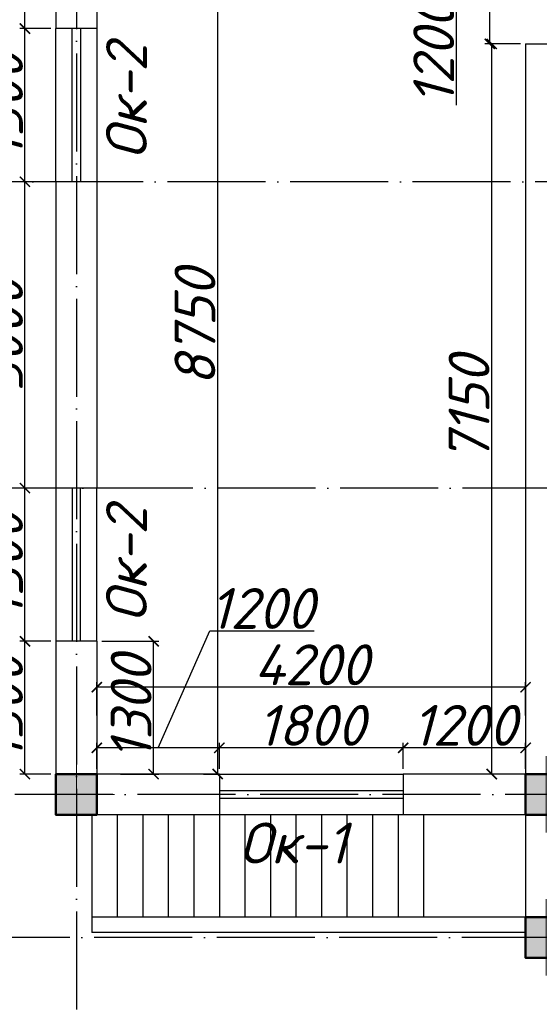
# Model space of a CAD drawing. Header units: millimetres. Extents: x 1112040 to 6903494, y -332921 to -150905.
# Tile 37 of 153: x 1485886 to 1490976, y -188577 to -178935. Entities that reach past the tile are written whole.
import ezdxf

# ---------------------------------------------------------------- set-up
doc = ezdxf.new("R2010")
doc.units = ezdxf.units.MM
doc.linetypes.add('ACAD_ISO04W100', pattern=[30, 24, -3, 0, -3])
for name, color, linetype in [('kolonn', 7, 'Continuous'), ('os', 253, 'Continuous'), ('razmer', 7, 'Continuous')]:
    doc.layers.add(name, color=color, linetype=linetype)
doc.styles.get("Standard").update_dxf_attribs({"font": 'isocpeui.ttf'})
doc.dimstyles.new('ISO-25', dxfattribs={"dimtxt": 400, "dimasz": 100, "dimexe": 50, "dimexo": 50, "dimgap": 20, "dimtad": 1, "dimdec": 0, "dimtxsty": 'Standard', "dimblk": 'ARCHTICK', "dimcen": 20, "dimclrd": 1, "dimclre": 1, "dimadec": 0, "dimazin": 0, "dimtfac": 1, "dimtdec": 0, "dimtmove": 0, "dimatfit": 3, "dimldrblk": 'ARCHTICK', "dimfxl": 1, "dimarcsym": 0})

# ---------------------------------------------------------------- blocks, each defined once
blk = doc.blocks.new('ghsdd')
at = {"ltscale": 50}
h = blk.add_hatch(color=256, dxfattribs=at)
h.paths.add_polyline_path([(0, 200), (-200, 200), (-200, 0), (0, 0)])
h.paths.add_polyline_path([(200, 0), (200, 200), (0, 200), (0, 0)])
h.paths.add_polyline_path([(0, 0), (-200, 0), (-200, -200), (0, -200)])
h.paths.add_polyline_path([(0, 0), (0, -200), (200, -200), (200, 0)])
at = {"lineweight": 0}
for p, q in [((0, -373.6), (0, 373.6)), ((-373.6, 0), (373.6, 0))]:
    blk.add_line(p, q, dxfattribs=at)
at = {"lineweight": 50, "ltscale": 50}
blk.add_lwpolyline([(200, 200), (200, -200), (-200, -200), (-200, 200), (200, 200)], dxfattribs=at)
blk = doc.blocks.new('_ArchTick')
at = {"color": 0, "linetype": 'ByBlock', "const_width": 0.15}
blk.add_lwpolyline([(-0.5, -0.5), (0.5, 0.5)], dxfattribs=at)
blk = doc.blocks.new('*D2503')
at = {"color": 1, "lineweight": -2, "transparency": 16777216}
for p, q in [((1486641.8, -185748.1), (1486641.8, -185421.7)), ((1490841.8, -185471.7), (1486641.8, -185471.7)), ((1490841.8, -185748.1), (1490841.8, -185421.7))]:
    blk.add_line(p, q, dxfattribs=at)
at = {"color": 1, "lineweight": -2, "transparency": 16777216, "xscale": 100, "yscale": 100, "zscale": 100, "rotation": 180}
blk.add_blockref('_ArchTick', (1486641.8, -185471.7), dxfattribs=at)
at = {"color": 1, "lineweight": -2, "transparency": 16777216, "xscale": 100, "yscale": 100, "zscale": 100}
blk.add_blockref('_ArchTick', (1490841.8, -185471.7), dxfattribs=at)
at = {"color": 0, "transparency": 16777216, "insert": (1488741.8, -185251.7), "char_height": 400, "attachment_point": 5}
blk.add_mtext('4200', dxfattribs=at)
blk = doc.blocks.new('*D2436')
at = {"color": 1, "lineweight": -2, "transparency": 16777216}
for p, q in [((1488556.4, -177571.9), (1487775.5, -177571.9)), ((1487825.5, -186321.9), (1487825.5, -177571.9)), ((1487687.4, -186321.9), (1487875.5, -186321.9))]:
    blk.add_line(p, q, dxfattribs=at)
at = {"color": 1, "lineweight": -2, "transparency": 16777216, "xscale": 100, "yscale": 100, "zscale": 100}
for p, rotation in [((1487825.5, -177571.9), 90), ((1487825.5, -186321.9), 270)]:
    blk.add_blockref('_ArchTick', p, dxfattribs=dict(at, rotation=rotation))
at = {"color": 0, "transparency": 16777216, "insert": (1487602.9, -181946.9), "char_height": 400, "attachment_point": 5, "rotation": 90}
blk.add_mtext('8750', dxfattribs=at)
blk = doc.blocks.new('*D2993')
at = {"layer": 'razmer', "color": 1, "lineweight": -2, "transparency": 16777216}
for p, q in [((1490791.8, -179171.9), (1490459.7, -179171.9)), ((1490509.7, -186321.9), (1490509.7, -179171.9)), ((1490569.5, -186321.9), (1490459.7, -186321.9))]:
    blk.add_line(p, q, dxfattribs=at)
at = {"layer": 'razmer', "color": 1, "lineweight": -2, "transparency": 16777216, "xscale": 100, "yscale": 100, "zscale": 100}
for p, rotation in [((1490509.7, -179171.9), 90), ((1490509.7, -186321.9), 270)]:
    blk.add_blockref('_ArchTick', p, dxfattribs=dict(at, rotation=rotation))
at = {"layer": 'razmer', "color": 0, "transparency": 16777216, "insert": (1490287.1, -182746.9), "char_height": 400, "attachment_point": 5, "rotation": 90}
blk.add_mtext('7150', dxfattribs=at)
blk = doc.blocks.new('*D2994')
at = {"color": 1, "lineweight": -2, "transparency": 16777216}
for p, q in [((1489641.8, -186271.9), (1489641.8, -186014.9)), ((1490841.8, -186064.9), (1489641.8, -186064.9)), ((1490841.8, -186271.9), (1490841.8, -186014.9))]:
    blk.add_line(p, q, dxfattribs=at)
at = {"color": 1, "lineweight": -2, "transparency": 16777216, "xscale": 100, "yscale": 100, "zscale": 100, "rotation": 180}
blk.add_blockref('_ArchTick', (1489641.8, -186064.9), dxfattribs=at)
at = {"color": 1, "lineweight": -2, "transparency": 16777216, "xscale": 100, "yscale": 100, "zscale": 100}
blk.add_blockref('_ArchTick', (1490841.8, -186064.9), dxfattribs=at)
at = {"color": 0, "transparency": 16777216, "insert": (1490241.8, -185844.9), "char_height": 400, "attachment_point": 5}
blk.add_mtext('1200', dxfattribs=at)
blk = doc.blocks.new('*D2995')
at = {"color": 1, "lineweight": -2, "transparency": 16777216}
for p, q in [((1487841.8, -186271.9), (1487841.8, -186014.9)), ((1489641.8, -186064.9), (1487841.8, -186064.9)), ((1489641.8, -186271.9), (1489641.8, -186014.9))]:
    blk.add_line(p, q, dxfattribs=at)
at = {"color": 1, "lineweight": -2, "transparency": 16777216, "xscale": 100, "yscale": 100, "zscale": 100, "rotation": 180}
blk.add_blockref('_ArchTick', (1487841.8, -186064.9), dxfattribs=at)
at = {"color": 1, "lineweight": -2, "transparency": 16777216, "xscale": 100, "yscale": 100, "zscale": 100}
blk.add_blockref('_ArchTick', (1489641.8, -186064.9), dxfattribs=at)
at = {"color": 0, "transparency": 16777216, "insert": (1488741.8, -185844.9), "char_height": 400, "attachment_point": 5}
blk.add_mtext('1800', dxfattribs=at)
blk = doc.blocks.new('*D2996')
at = {"color": 1, "lineweight": -2, "transparency": 16777216}
for p, q in [((1487241.8, -186064.9), (1487747.6, -184920.2)), ((1487747.6, -184920.2), (1488770.4, -184920.2)), ((1486641.8, -186271.9), (1486641.8, -186014.9)), ((1487841.8, -186064.9), (1486641.8, -186064.9)), ((1487841.8, -186271.9), (1487841.8, -186014.9))]:
    blk.add_line(p, q, dxfattribs=at)
at = {"color": 1, "lineweight": -2, "transparency": 16777216, "xscale": 100, "yscale": 100, "zscale": 100, "rotation": 180}
blk.add_blockref('_ArchTick', (1486641.8, -186064.9), dxfattribs=at)
at = {"color": 1, "lineweight": -2, "transparency": 16777216, "xscale": 100, "yscale": 100, "zscale": 100}
blk.add_blockref('_ArchTick', (1487841.8, -186064.9), dxfattribs=at)
at = {"color": 0, "transparency": 16777216, "insert": (1488259, -184700.2), "char_height": 400, "attachment_point": 5}
blk.add_mtext('1200', dxfattribs=at)
blk = doc.blocks.new('*D2997')
at = {"color": 1, "lineweight": -2, "transparency": 16777216}
for p, q in [((1486191.8, -185021.9), (1485887.9, -185021.9)), ((1485937.9, -186321.9), (1485937.9, -185021.9)), ((1486191.8, -186321.9), (1485887.9, -186321.9))]:
    blk.add_line(p, q, dxfattribs=at)
at = {"color": 1, "lineweight": -2, "transparency": 16777216, "xscale": 100, "yscale": 100, "zscale": 100}
for p, rotation in [((1485937.9, -185021.9), 90), ((1485937.9, -186321.9), 270)]:
    blk.add_blockref('_ArchTick', p, dxfattribs=dict(at, rotation=rotation))
at = {"color": 0, "transparency": 16777216, "insert": (1485717.9, -185671.9), "char_height": 400, "attachment_point": 5, "rotation": 90}
blk.add_mtext('1300', dxfattribs=at)
blk = doc.blocks.new('*D2998')
at = {"color": 1, "lineweight": -2, "transparency": 16777216}
for p, q in [((1486191.8, -183521.9), (1485887.9, -183521.9)), ((1485937.9, -185021.9), (1485937.9, -183521.9)), ((1486191.8, -185021.9), (1485887.9, -185021.9))]:
    blk.add_line(p, q, dxfattribs=at)
at = {"color": 1, "lineweight": -2, "transparency": 16777216, "xscale": 100, "yscale": 100, "zscale": 100}
for p, rotation in [((1485937.9, -183521.9), 90), ((1485937.9, -185021.9), 270)]:
    blk.add_blockref('_ArchTick', p, dxfattribs=dict(at, rotation=rotation))
at = {"color": 0, "transparency": 16777216, "insert": (1485717.9, -184271.9), "char_height": 400, "attachment_point": 5, "rotation": 90}
blk.add_mtext('1500', dxfattribs=at)
blk = doc.blocks.new('*D2999')
at = {"color": 1, "lineweight": -2, "transparency": 16777216}
for p, q in [((1486191.8, -180521.9), (1485887.9, -180521.9)), ((1485937.9, -183521.9), (1485937.9, -180521.9)), ((1486191.8, -183521.9), (1485887.9, -183521.9))]:
    blk.add_line(p, q, dxfattribs=at)
at = {"color": 1, "lineweight": -2, "transparency": 16777216, "xscale": 100, "yscale": 100, "zscale": 100}
for p, rotation in [((1485937.9, -180521.9), 90), ((1485937.9, -183521.9), 270)]:
    blk.add_blockref('_ArchTick', p, dxfattribs=dict(at, rotation=rotation))
at = {"color": 0, "transparency": 16777216, "insert": (1485717.9, -182021.9), "char_height": 400, "attachment_point": 5, "rotation": 90}
blk.add_mtext('3000', dxfattribs=at)
blk = doc.blocks.new('*D3000')
at = {"color": 1, "lineweight": -2, "transparency": 16777216}
for p, q in [((1486191.8, -179021.9), (1485887.9, -179021.9)), ((1485937.9, -180521.9), (1485937.9, -179021.9)), ((1486191.8, -180521.9), (1485887.9, -180521.9))]:
    blk.add_line(p, q, dxfattribs=at)
at = {"color": 1, "lineweight": -2, "transparency": 16777216, "xscale": 100, "yscale": 100, "zscale": 100}
for p, rotation in [((1485937.9, -179021.9), 90), ((1485937.9, -180521.9), 270)]:
    blk.add_blockref('_ArchTick', p, dxfattribs=dict(at, rotation=rotation))
at = {"color": 0, "transparency": 16777216, "insert": (1485717.9, -179771.9), "char_height": 400, "attachment_point": 5, "rotation": 90}
blk.add_mtext('1500', dxfattribs=at)
blk = doc.blocks.new('*D3001')
at = {"color": 1, "lineweight": -2, "transparency": 16777216}
for p, q in [((1486191.8, -177321.9), (1485887.9, -177321.9)), ((1485937.9, -179021.9), (1485937.9, -177321.9)), ((1486191.8, -179021.9), (1485887.9, -179021.9))]:
    blk.add_line(p, q, dxfattribs=at)
at = {"color": 1, "lineweight": -2, "transparency": 16777216, "xscale": 100, "yscale": 100, "zscale": 100}
for p, rotation in [((1485937.9, -177321.9), 90), ((1485937.9, -179021.9), 270)]:
    blk.add_blockref('_ArchTick', p, dxfattribs=dict(at, rotation=rotation))
at = {"color": 0, "transparency": 16777216, "insert": (1485715.3, -178171.9), "char_height": 400, "attachment_point": 5, "rotation": 90}
blk.add_mtext('1700', dxfattribs=at)
blk = doc.blocks.new('*D3007')
at = {"layer": 'razmer', "color": 1, "lineweight": -2, "transparency": 16777216}
for p, q in [((1490791.8, -177971.9), (1490441.2, -177971.9)), ((1490491.2, -179171.9), (1490491.2, -177971.9)), ((1490491.2, -178571.9), (1490161.2, -178748.1)), ((1490161.2, -178748.1), (1490161.2, -179770.8)), ((1490791.8, -179171.9), (1490441.2, -179171.9))]:
    blk.add_line(p, q, dxfattribs=at)
at = {"layer": 'razmer', "color": 1, "lineweight": -2, "transparency": 16777216, "xscale": 100, "yscale": 100, "zscale": 100}
for p, rotation in [((1490491.2, -177971.9), 90), ((1490491.2, -179171.9), 270)]:
    blk.add_blockref('_ArchTick', p, dxfattribs=dict(at, rotation=rotation))
at = {"layer": 'razmer', "color": 0, "transparency": 16777216, "insert": (1489941.2, -179259.5), "char_height": 400, "attachment_point": 5, "rotation": 90}
blk.add_mtext('1200', dxfattribs=at)
blk = doc.blocks.new('*D3008')
at = {"color": 1, "lineweight": -2, "transparency": 16777216}
for p, q in [((1486691.8, -185021.9), (1487247.8, -185021.9)), ((1487197.8, -186321.9), (1487197.8, -185021.9)), ((1486875.1, -186321.9), (1487247.8, -186321.9))]:
    blk.add_line(p, q, dxfattribs=at)
at = {"color": 1, "lineweight": -2, "transparency": 16777216, "xscale": 100, "yscale": 100, "zscale": 100}
for p, rotation in [((1487197.8, -185021.9), 90), ((1487197.8, -186321.9), 270)]:
    blk.add_blockref('_ArchTick', p, dxfattribs=dict(at, rotation=rotation))
at = {"color": 0, "transparency": 16777216, "insert": (1486977.8, -185671.9), "char_height": 400, "attachment_point": 5, "rotation": 90}
blk.add_mtext('1300', dxfattribs=at)

msp = doc.modelspace()

# ---------------------------------------------------------------- linework, layer by layer
at = {"lineweight": 30}
for p, q in [((1486241.8, -176021.9), (1486241.8, -179021.9)), ((1486641.8, -176021.9), (1486641.8, -179021.9)), ((1486641.8, -179021.9), (1486241.8, -179021.9)), ((1490841.8, -179171.9), (1491241.8, -179171.9)), ((1490841.8, -179171.9), (1490841.8, -186321.9)), ((1486641.8, -180521.9), (1486241.8, -180521.9)), ((1486241.8, -180521.9), (1486241.8, -183521.9)), ((1486641.8, -180521.9), (1486641.8, -183521.9)), ((1486641.8, -183521.9), (1486241.8, -183521.9)), ((1486641.8, -185021.9), (1486241.8, -185021.9)), ((1486241.8, -185021.9), (1486241.8, -186721.9)), ((1486641.8, -185021.9), (1486641.8, -186321.9)), ((1487841.8, -186321.9), (1486641.8, -186321.9)), ((1487841.8, -186321.9), (1487841.8, -186721.9)), ((1490841.8, -186321.9), (1489641.8, -186321.9)), ((1489641.8, -186321.9), (1489641.8, -186721.9)), ((1487841.8, -186721.9), (1486241.8, -186721.9)), ((1491841.8, -186721.9), (1489641.8, -186721.9))]:
    msp.add_line(p, q, dxfattribs=at)
at = {"color": 1}
for p, q in [((1486241.8, -180521.9), (1486241.8, -179021.9)), ((1486401.8, -180521.9), (1486401.8, -179021.9)), ((1486481.8, -179021.9), (1486481.8, -180521.9)), ((1486641.8, -179021.9), (1486641.8, -180521.9)), ((1486241.8, -183521.9), (1486241.8, -185021.9)), ((1486401.8, -183521.9), (1486401.8, -185021.9)), ((1486481.8, -185021.9), (1486481.8, -183521.9)), ((1486641.8, -185021.9), (1486641.8, -183521.9)), ((1487841.8, -186321.9), (1489641.8, -186321.9)), ((1487841.8, -186481.9), (1489641.8, -186481.9)), ((1489641.8, -186561.9), (1487841.8, -186561.9)), ((1489641.8, -186721.9), (1487841.8, -186721.9))]:
    msp.add_line(p, q, dxfattribs=at)
for p, q in [((1490841.8, -187721.9), (1486591.8, -187721.9)), ((1490841.8, -187871.9), (1486591.8, -187871.9))]:
    msp.add_line(p, q)
for points in [[(1486591.8, -186721.9), (1486591.8, -187871.9)], [(1486841.8, -186721.9), (1486841.8, -187721.9)], [(1487091.8, -186721.9), (1487091.8, -187721.9)], [(1487341.8, -186721.9), (1487341.8, -187721.9)], [(1487591.8, -186721.9), (1487591.8, -187721.9)], [(1487841.8, -186721.9), (1487841.8, -187721.9)], [(1488091.8, -186721.9), (1488091.8, -187721.9)], [(1488341.8, -186721.9), (1488341.8, -187721.9)], [(1488591.8, -186721.9), (1488591.8, -187721.9)], [(1488841.8, -186721.9), (1488841.8, -187721.9)], [(1489091.8, -186721.9), (1489091.8, -187721.9)], [(1489341.8, -186721.9), (1489341.8, -187721.9)], [(1489591.8, -186721.9), (1489591.8, -187721.9)], [(1489841.8, -186721.9), (1489841.8, -187721.9)], [(1490841.8, -186721.9), (1490841.8, -188121.9), (1494341.8, -188121.9), (1494341.8, -186721.9)]]:
    msp.add_lwpolyline(points)
at = {"lineweight": 30}
msp.add_lwpolyline([(1491241.8, -188121.9), (1490841.8, -188121.9), (1490841.8, -187721.9), (1491241.8, -187721.9)], close=True, dxfattribs=at)
at = {"layer": 'os', "linetype": 'ACAD_ISO04W100', "ltscale": 40}
for p, q in [((1486441.8, -164865.7), (1486441.8, -189673.6)), ((1547099.6, -180521.9), (1484191.9, -180521.9)), ((1566790.3, -183521.9), (1484191.9, -183521.9)), ((1575607.2, -186521.9), (1484191.9, -186521.9)), ((1570383, -187921.9), (1484191.9, -187921.9))]:
    msp.add_line(p, q, dxfattribs=at)

# ---------------------------------------------------------------- block references
at = {"layer": 'kolonn'}
for p in [(1486441.8, -186521.9), (1491041.8, -186521.9), (1491041.8, -187921.9)]:
    msp.add_blockref('ghsdd', p, dxfattribs=at)

# ---------------------------------------------------------------- texts
at = {"color": 1}
for p in [(1487132.4, -180303.6), (1487132.4, -184836.7)]:
    msp.add_text('Ок-2', height=400, rotation=90, dxfattribs=at).set_placement(p)
msp.add_text('Ок-1', height=400, dxfattribs=at).set_placement((1488034.4, -187197.3))

# ---------------------------------------------------------------- dimensions: what is measured, and where the dimension line sits
for base, p1, p2, picture, middle in [((1485937.9, -177321.9), (1486241.8, -179021.9), (1486241.8, -177321.9), '*D3001', (1485715.3, -178171.9)), ((1485937.9, -179021.9), (1486241.8, -180521.9), (1486241.8, -179021.9), '*D3000', (1485717.9, -179771.9)), ((1485937.9, -180521.9), (1486241.8, -183521.9), (1486241.8, -180521.9), '*D2999', (1485717.9, -182021.9)), ((1485937.9, -183521.9), (1486241.8, -185021.9), (1486241.8, -183521.9), '*D2998', (1485717.9, -184271.9))]:
    dim = msp.add_linear_dim(base=base, p1=p1, p2=p2, angle=90, dimstyle='ISO-25', override={"dimtmove": 1})
    dim.commit()
    dim.dimension.update_dxf_attribs({"geometry": picture, "text_midpoint": middle})
for base, p1, p2, picture, middle in [((1487825.5, -177571.9), (1487637.4, -186321.9), (1488606.4, -177571.9), '*D2436', (1487602.9, -181946.9)), ((1485937.9, -185021.9), (1486241.8, -186321.9), (1486241.8, -185021.9), '*D2997', (1485717.9, -185671.9)), ((1487197.8, -185021.9), (1486825.1, -186321.9), (1486641.8, -185021.9), '*D3008', (1486977.8, -185671.9))]:
    dim = msp.add_linear_dim(base=base, p1=p1, p2=p2, angle=90, dimstyle='ISO-25')
    dim.commit()
    dim.dimension.update_dxf_attribs({"geometry": picture, "text_midpoint": middle})
dim = msp.add_linear_dim(base=(1486641.8, -186064.9), p1=(1487841.8, -186321.9), p2=(1486641.8, -186321.9), dimstyle='ISO-25', override={"dimtmove": 1})
dim.commit()
dim.dimension.update_dxf_attribs({"geometry": '*D2996', "text_midpoint": (1487767.6, -184920.2), "dimtype": 160})
for base, p1, p2, picture, middle in [((1486641.8, -185471.7), (1490841.8, -185798.1), (1486641.8, -185798.1), '*D2503', (1488741.8, -185251.7)), ((1489641.8, -186064.9), (1490841.8, -186321.9), (1489641.8, -186321.9), '*D2994', (1490241.8, -185844.9))]:
    dim = msp.add_linear_dim(base=base, p1=p1, p2=p2, dimstyle='ISO-25')
    dim.commit()
    dim.dimension.update_dxf_attribs({"geometry": picture, "text_midpoint": middle})
dim = msp.add_linear_dim(base=(1487841.8, -186064.9), p1=(1489641.8, -186321.9), p2=(1487841.8, -186321.9), dimstyle='ISO-25', override={"dimtmove": 1})
dim.commit()
dim.dimension.update_dxf_attribs({"geometry": '*D2995', "text_midpoint": (1488741.8, -185844.9)})
at = {"layer": 'razmer'}
dim = msp.add_linear_dim(base=(1490491.2, -177971.9), p1=(1490841.8, -179171.9), p2=(1490841.8, -177971.9), angle=90, dimstyle='ISO-25', override={"dimtmove": 1}, dxfattribs=at)
dim.commit()
dim.dimension.update_dxf_attribs({"geometry": '*D3007', "text_midpoint": (1490161.2, -178768.1), "dimtype": 160})
dim = msp.add_linear_dim(base=(1490509.7, -179171.9), p1=(1490619.5, -186321.9), p2=(1490841.8, -179171.9), angle=90, dimstyle='ISO-25', dxfattribs=at)
dim.commit()
dim.dimension.update_dxf_attribs({"geometry": '*D2993', "text_midpoint": (1490287.1, -182746.9)})

doc.saveas('drawing.dxf')
